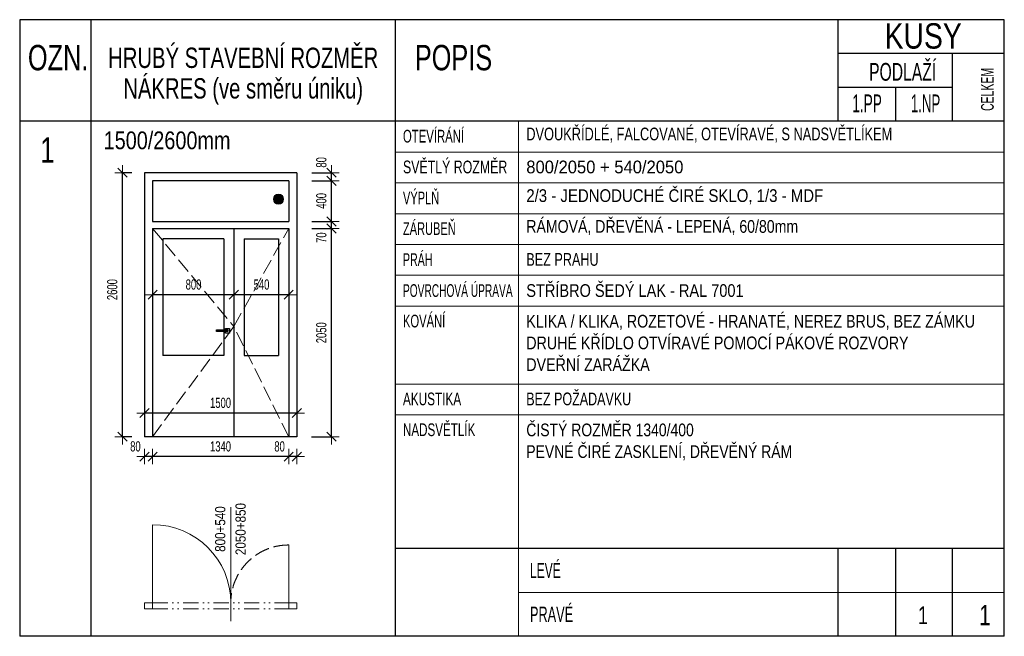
# Model space of a CAD drawing. Header units: millimetres. Extents: x -100839 to -67839, y -82854 to -70160.
# Tile 2 of 4: x -100839 to -91139, y -76232 to -70160. Entities that reach past the tile are written whole.
import ezdxf

# ---------------------------------------------------------------- set-up
doc = ezdxf.new("R2010")
doc.units = ezdxf.units.MM
doc.header["$PDMODE"] = 65
doc.linetypes.add('Carkovana 2x_1', pattern=[200, 150, -50])
doc.linetypes.add('JIS_09_15_1', pattern=[300, 150, -50, 0, -50, 0, -50])
doc.layers.add('XR$1$VÝPIS VNITŘNÍCH DVEŘÍ_1', color=7, linetype='Continuous', lineweight=25)
doc.styles.add('ARIAL', font='ARIAL.TTF')
doc.styles.add('ARIALNARROW', font='ARIALN.TTF')
doc.dimstyles.new('DIMSTYLE_3', dxfattribs={"dimtxt": 100, "dimasz": 150, "dimexe": 0, "dimexo": 0, "dimgap": 50, "dimtad": 2, "dimdec": 0, "dimrnd": 5, "dimzin": 12, "dimdsep": 46, "dimtxsty": 'ARIALNARROW', "dimblk1": 'ALL_ML_STRICH', "dimblk2": 'ALL_ML_STRICH', "dimsah": 1, "dimcen": 0, "dimclrd": 6, "dimclre": 6, "dimclrt": 6, "dimadec": 0, "dimazin": 0, "dimtfac": 1, "dimtdec": 0, "dimtix": 1, "dimtmove": 2, "dimatfit": 3, "dimfxl": 0, "dimtzin": 0, "dimlwd": 0, "dimlwe": 13, "dimarcsym": 0})
doc.dimstyles.new('DIMSTYLE_4', dxfattribs={"dimtxt": 100, "dimasz": 150, "dimexe": 0, "dimexo": 0, "dimgap": 50, "dimtad": 2, "dimdec": 0, "dimrnd": 5, "dimzin": 12, "dimdsep": 46, "dimtxsty": 'ARIALNARROW', "dimblk1": 'ALL_ML_STRICH', "dimblk2": 'ALL_ML_STRICH', "dimsah": 1, "dimcen": 0, "dimclrd": 6, "dimclre": 6, "dimclrt": 6, "dimadec": 0, "dimazin": 0, "dimtfac": 1, "dimtdec": 0, "dimtix": 1, "dimtmove": 2, "dimatfit": 3, "dimfxl": 0, "dimtvp": 1.2, "dimtzin": 0, "dimlwd": 0, "dimlwe": 13, "dimarcsym": 0})
doc.dimstyles.new('DIMSTYLE_5', dxfattribs={"dimtxt": 100, "dimasz": 150, "dimexe": 0, "dimexo": 0, "dimgap": 50, "dimtad": 2, "dimdec": 0, "dimrnd": 5, "dimzin": 12, "dimdsep": 46, "dimtxsty": 'ARIALNARROW', "dimblk1": 'ALL_ML_STRICH', "dimblk2": 'ALL_ML_STRICH', "dimsah": 1, "dimcen": 0, "dimclrd": 6, "dimclre": 6, "dimclrt": 6, "dimadec": 0, "dimazin": 0, "dimtfac": 1, "dimtdec": 0, "dimtix": 1, "dimtmove": 2, "dimatfit": 3, "dimfxl": 0, "dimtvp": 1.2, "dimtzin": 0, "dimlwd": 0, "dimlwe": 13, "dimarcsym": 0})

# ---------------------------------------------------------------- blocks, each defined once
blk = doc.blocks.new('ALL_ML_STRICH')
at = {"color": 0, "linetype": 'ByBlock', "lineweight": -2}
for p, q in [((-1, 0), (0.5, 0)), ((-0.3, -0.3), (0.3, 0.3)), ((0, -0.5), (0, 0.5))]:
    blk.add_line(p, q, dxfattribs=at)
blk = doc.blocks.new('*D17')
at = {"layer": 'DEFPOINTS', "color": 6, "linetype": 'Continuous', "lineweight": 13}
for p in [(-98109.4, -74033.4), (-99609.4, -74266.7), (-98109.4, -74266.7)]:
    blk.add_point(p, dxfattribs=at)
at = {"layer": 'XR$1$VÝPIS VNITŘNÍCH DVEŘÍ_1', "color": 6, "linetype": 'Continuous', "lineweight": -2}
for p, q in [((-99609.4, -74033.4), (-99609.4, -74033.4)), ((-98109.4, -74033.4), (-99609.4, -74033.4)), ((-98109.4, -74033.4), (-98109.4, -74033.4))]:
    blk.add_line(p, q, dxfattribs=at)
at = {"layer": 'XR$1$VÝPIS VNITŘNÍCH DVEŘÍ_1', "color": 6, "linetype": 'Continuous', "lineweight": 13, "xscale": 150, "yscale": 150, "zscale": 150}
for p, rotation in [((-99609.4, -74033.4), 180), ((-98109.4, -74033.4), 360)]:
    blk.add_blockref('ALL_ML_STRICH', p, dxfattribs=dict(at, rotation=rotation))
at = {"layer": 'XR$1$VÝPIS VNITŘNÍCH DVEŘÍ_1', "color": 6, "linetype": 'Continuous', "lineweight": 13, "insert": (-98860.5, -73933.4), "char_height": 100, "width": 324.571, "attachment_point": 5, "style": 'ARIALNARROW'}
blk.add_mtext('\\W0.81;\\A1;{1500}', dxfattribs=at)
blk = doc.blocks.new('*D18')
at = {"layer": 'DEFPOINTS', "color": 6, "linetype": 'Continuous', "lineweight": 13}
for p in [(-98189.4, -74266.7), (-98109.4, -74266.7), (-98109.4, -74462.3)]:
    blk.add_point(p, dxfattribs=at)
at = {"layer": 'XR$1$VÝPIS VNITŘNÍCH DVEŘÍ_1', "color": 6, "linetype": 'Continuous', "lineweight": -2}
for p, q in [((-98189.4, -74462.3), (-98189.4, -74462.3)), ((-98109.4, -74462.3), (-98189.4, -74462.3)), ((-98109.4, -74462.3), (-98109.4, -74462.3))]:
    blk.add_line(p, q, dxfattribs=at)
at = {"layer": 'XR$1$VÝPIS VNITŘNÍCH DVEŘÍ_1', "color": 6, "linetype": 'Continuous', "lineweight": 13, "xscale": 150, "yscale": 150, "zscale": 150}
for p, rotation in [((-98189.4, -74462.3), 180), ((-98109.4, -74462.3), 360)]:
    blk.add_blockref('ALL_ML_STRICH', p, dxfattribs=dict(at, rotation=rotation))
at = {"layer": 'XR$1$VÝPIS VNITŘNÍCH DVEŘÍ_1', "color": 6, "linetype": 'Continuous', "lineweight": 13, "insert": (-98278.9, -74362.3), "char_height": 100, "width": 162.286, "attachment_point": 5, "style": 'ARIALNARROW'}
blk.add_mtext('\\W0.81;\\A1;{80}', dxfattribs=at)
blk = doc.blocks.new('*D19')
at = {"layer": 'DEFPOINTS', "color": 6, "linetype": 'Continuous', "lineweight": 13}
for p in [(-99529.4, -74266.7), (-98189.4, -74266.7), (-98189.4, -74462.3)]:
    blk.add_point(p, dxfattribs=at)
at = {"layer": 'XR$1$VÝPIS VNITŘNÍCH DVEŘÍ_1', "color": 6, "linetype": 'Continuous', "lineweight": -2}
for p, q in [((-99529.4, -74462.3), (-99529.4, -74462.3)), ((-98189.4, -74462.3), (-99529.4, -74462.3)), ((-98189.4, -74462.3), (-98189.4, -74462.3))]:
    blk.add_line(p, q, dxfattribs=at)
at = {"layer": 'XR$1$VÝPIS VNITŘNÍCH DVEŘÍ_1', "color": 6, "linetype": 'Continuous', "lineweight": 13, "xscale": 150, "yscale": 150, "zscale": 150}
for p, rotation in [((-99529.4, -74462.3), 180), ((-98189.4, -74462.3), 360)]:
    blk.add_blockref('ALL_ML_STRICH', p, dxfattribs=dict(at, rotation=rotation))
at = {"layer": 'XR$1$VÝPIS VNITŘNÍCH DVEŘÍ_1', "color": 6, "linetype": 'Continuous', "lineweight": 13, "insert": (-98860.5, -74362.3), "char_height": 100, "width": 324.571, "attachment_point": 5, "style": 'ARIALNARROW'}
blk.add_mtext('\\W0.81;\\A1;{1340}', dxfattribs=at)
blk = doc.blocks.new('*D20')
at = {"layer": 'DEFPOINTS', "color": 6, "linetype": 'Continuous', "lineweight": 13}
for p in [(-99609.4, -74266.7), (-99529.4, -74266.7), (-99529.4, -74462.3)]:
    blk.add_point(p, dxfattribs=at)
at = {"layer": 'XR$1$VÝPIS VNITŘNÍCH DVEŘÍ_1', "color": 6, "linetype": 'Continuous', "lineweight": -2}
for p, q in [((-99609.4, -74462.3), (-99609.4, -74462.3)), ((-99529.4, -74462.3), (-99609.4, -74462.3)), ((-99529.4, -74462.3), (-99529.4, -74462.3))]:
    blk.add_line(p, q, dxfattribs=at)
at = {"layer": 'XR$1$VÝPIS VNITŘNÍCH DVEŘÍ_1', "color": 6, "linetype": 'Continuous', "lineweight": 13, "xscale": 150, "yscale": 150, "zscale": 150}
for p, rotation in [((-99609.4, -74462.3), 180), ((-99529.4, -74462.3), 360)]:
    blk.add_blockref('ALL_ML_STRICH', p, dxfattribs=dict(at, rotation=rotation))
at = {"layer": 'XR$1$VÝPIS VNITŘNÍCH DVEŘÍ_1', "color": 6, "linetype": 'Continuous', "lineweight": 13, "insert": (-99698.9, -74362.3), "char_height": 100, "width": 162.286, "attachment_point": 5, "style": 'ARIALNARROW'}
blk.add_mtext('\\W0.81;\\A1;{80}', dxfattribs=at)
blk = doc.blocks.new('*D21')
at = {"layer": 'DEFPOINTS', "color": 6, "linetype": 'Continuous', "lineweight": 13}
for p in [(-98729.4, -72874.2), (-98189.4, -72868.3), (-98189.4, -72868.3)]:
    blk.add_point(p, dxfattribs=at)
at = {"layer": 'XR$1$VÝPIS VNITŘNÍCH DVEŘÍ_1', "color": 6, "linetype": 'Continuous', "lineweight": -2}
for p, q in [((-98729.4, -72868.3), (-98729.4, -72868.3)), ((-98189.4, -72868.3), (-98729.4, -72868.3)), ((-98189.4, -72868.3), (-98189.4, -72868.3))]:
    blk.add_line(p, q, dxfattribs=at)
at = {"layer": 'XR$1$VÝPIS VNITŘNÍCH DVEŘÍ_1', "color": 6, "linetype": 'Continuous', "lineweight": 13, "xscale": 150, "yscale": 150, "zscale": 150}
for p, rotation in [((-98729.4, -72868.3), 180), ((-98189.4, -72868.3), 360)]:
    blk.add_blockref('ALL_ML_STRICH', p, dxfattribs=dict(at, rotation=rotation))
at = {"layer": 'XR$1$VÝPIS VNITŘNÍCH DVEŘÍ_1', "color": 6, "linetype": 'Continuous', "lineweight": 13, "insert": (-98456.9, -72768.3), "char_height": 100, "width": 243.429, "attachment_point": 5, "style": 'ARIALNARROW'}
blk.add_mtext('\\W0.81;\\A1;{540}', dxfattribs=at)
blk = doc.blocks.new('*D22')
at = {"layer": 'DEFPOINTS', "color": 6, "linetype": 'Continuous', "lineweight": 13}
for p in [(-99529.4, -72874.2), (-98729.4, -72868.3), (-98729.4, -72874.2)]:
    blk.add_point(p, dxfattribs=at)
at = {"layer": 'XR$1$VÝPIS VNITŘNÍCH DVEŘÍ_1', "color": 6, "linetype": 'Continuous', "lineweight": -2}
for p, q in [((-99529.4, -72868.3), (-99529.4, -72868.3)), ((-98729.4, -72868.3), (-99529.4, -72868.3)), ((-98729.4, -72868.3), (-98729.4, -72868.3))]:
    blk.add_line(p, q, dxfattribs=at)
at = {"layer": 'XR$1$VÝPIS VNITŘNÍCH DVEŘÍ_1', "color": 6, "linetype": 'Continuous', "lineweight": 13, "xscale": 150, "yscale": 150, "zscale": 150}
for p, rotation in [((-99529.4, -72868.3), 180), ((-98729.4, -72868.3), 360)]:
    blk.add_blockref('ALL_ML_STRICH', p, dxfattribs=dict(at, rotation=rotation))
at = {"layer": 'XR$1$VÝPIS VNITŘNÍCH DVEŘÍ_1', "color": 6, "linetype": 'Continuous', "lineweight": 13, "insert": (-99126.9, -72768.3), "char_height": 100, "width": 243.429, "attachment_point": 5, "style": 'ARIALNARROW'}
blk.add_mtext('\\W0.81;\\A1;{800}', dxfattribs=at)
blk = doc.blocks.new('*D23')
at = {"layer": 'DEFPOINTS', "color": 6, "linetype": 'Continuous', "lineweight": 13}
for p in [(-99609.4, -71666.7), (-99827, -74266.7), (-99609.4, -74266.7)]:
    blk.add_point(p, dxfattribs=at)
at = {"layer": 'XR$1$VÝPIS VNITŘNÍCH DVEŘÍ_1', "color": 6, "linetype": 'Continuous', "lineweight": -2}
for p, q in [((-99735.7, -71666.7), (-99827, -71666.7)), ((-99827, -74266.7), (-99827, -71666.7)), ((-99735.7, -74266.7), (-99827, -74266.7))]:
    blk.add_line(p, q, dxfattribs=at)
at = {"layer": 'XR$1$VÝPIS VNITŘNÍCH DVEŘÍ_1', "color": 6, "linetype": 'Continuous', "lineweight": 13, "xscale": 150, "yscale": 150, "zscale": 150}
for p, rotation in [((-99827, -71666.7), 90), ((-99827, -74266.7), 270)]:
    blk.add_blockref('ALL_ML_STRICH', p, dxfattribs=dict(at, rotation=rotation))
at = {"layer": 'XR$1$VÝPIS VNITŘNÍCH DVEŘÍ_1', "color": 6, "linetype": 'Continuous', "lineweight": 13, "insert": (-99927, -72817.8), "char_height": 100, "width": 324.571, "attachment_point": 5, "rotation": 90, "style": 'ARIALNARROW'}
blk.add_mtext('\\W0.81;\\A1;{2600}', dxfattribs=at)
blk = doc.blocks.new('*D24')
at = {"layer": 'DEFPOINTS', "color": 6, "linetype": 'Continuous', "lineweight": 13}
for p in [(-98189.4, -72216.7), (-98109.4, -74266.7), (-97767.2, -74266.7)]:
    blk.add_point(p, dxfattribs=at)
at = {"layer": 'XR$1$VÝPIS VNITŘNÍCH DVEŘÍ_1', "color": 6, "linetype": 'Continuous', "lineweight": -2}
for p, q in [((-97962, -72216.7), (-97767.2, -72216.7)), ((-97767.2, -74266.7), (-97767.2, -72216.7)), ((-97964.1, -74266.7), (-97767.2, -74266.7))]:
    blk.add_line(p, q, dxfattribs=at)
at = {"layer": 'XR$1$VÝPIS VNITŘNÍCH DVEŘÍ_1', "color": 6, "linetype": 'Continuous', "lineweight": 13, "xscale": 150, "yscale": 150, "zscale": 150}
for p, rotation in [((-97767.2, -72216.7), 90), ((-97767.2, -74266.7), 270)]:
    blk.add_blockref('ALL_ML_STRICH', p, dxfattribs=dict(at, rotation=rotation))
at = {"layer": 'XR$1$VÝPIS VNITŘNÍCH DVEŘÍ_1', "color": 6, "linetype": 'Continuous', "lineweight": 13, "insert": (-97867.2, -73242.8), "char_height": 100, "width": 324.571, "attachment_point": 5, "rotation": 90, "style": 'ARIALNARROW'}
blk.add_mtext('\\W0.81;\\A1;{2050}', dxfattribs=at)
blk = doc.blocks.new('*D25')
at = {"layer": 'DEFPOINTS', "color": 6, "linetype": 'Continuous', "lineweight": 13}
for p in [(-98189.4, -72146.7), (-98189.4, -72216.7), (-97767.2, -72216.7)]:
    blk.add_point(p, dxfattribs=at)
at = {"layer": 'XR$1$VÝPIS VNITŘNÍCH DVEŘÍ_1', "color": 6, "linetype": 'Continuous', "lineweight": -2}
for p, q in [((-97962, -72146.7), (-97767.2, -72146.7)), ((-97767.2, -72216.7), (-97767.2, -72146.7)), ((-97962, -72216.7), (-97767.2, -72216.7))]:
    blk.add_line(p, q, dxfattribs=at)
at = {"layer": 'XR$1$VÝPIS VNITŘNÍCH DVEŘÍ_1', "color": 6, "linetype": 'Continuous', "lineweight": 13, "xscale": 150, "yscale": 150, "zscale": 150}
for p, rotation in [((-97767.2, -72216.7), 270), ((-97767.2, -72146.7), 90)]:
    blk.add_blockref('ALL_ML_STRICH', p, dxfattribs=dict(at, rotation=rotation))
at = {"layer": 'XR$1$VÝPIS VNITŘNÍCH DVEŘÍ_1', "color": 6, "linetype": 'Continuous', "lineweight": 13, "insert": (-97867.2, -72306.2), "char_height": 100, "width": 162.286, "attachment_point": 5, "rotation": 90, "style": 'ARIALNARROW'}
blk.add_mtext('\\W0.81;\\A1;{70}', dxfattribs=at)
blk = doc.blocks.new('*D26')
at = {"layer": 'DEFPOINTS', "color": 6, "linetype": 'Continuous', "lineweight": 13}
for p in [(-98189.4, -71746.7), (-98189.4, -72146.7), (-97767.2, -72146.7)]:
    blk.add_point(p, dxfattribs=at)
at = {"layer": 'XR$1$VÝPIS VNITŘNÍCH DVEŘÍ_1', "color": 6, "linetype": 'Continuous', "lineweight": -2}
for p, q in [((-97961.3, -71746.7), (-97767.2, -71746.7)), ((-97767.2, -72146.7), (-97767.2, -71746.7)), ((-97962, -72146.7), (-97767.2, -72146.7))]:
    blk.add_line(p, q, dxfattribs=at)
at = {"layer": 'XR$1$VÝPIS VNITŘNÍCH DVEŘÍ_1', "color": 6, "linetype": 'Continuous', "lineweight": 13, "xscale": 150, "yscale": 150, "zscale": 150}
for p, rotation in [((-97767.2, -71746.7), 90), ((-97767.2, -72146.7), 270)]:
    blk.add_blockref('ALL_ML_STRICH', p, dxfattribs=dict(at, rotation=rotation))
at = {"layer": 'XR$1$VÝPIS VNITŘNÍCH DVEŘÍ_1', "color": 6, "linetype": 'Continuous', "lineweight": 13, "insert": (-97867.2, -71944.2), "char_height": 100, "width": 243.429, "attachment_point": 5, "rotation": 90, "style": 'ARIALNARROW'}
blk.add_mtext('\\W0.81;\\A1;{400}', dxfattribs=at)
blk = doc.blocks.new('*D27')
at = {"layer": 'DEFPOINTS', "color": 6, "linetype": 'Continuous', "lineweight": 13}
for p in [(-98109.4, -71666.7), (-98189.4, -71746.7), (-97767.2, -71746.7)]:
    blk.add_point(p, dxfattribs=at)
at = {"layer": 'XR$1$VÝPIS VNITŘNÍCH DVEŘÍ_1', "color": 6, "linetype": 'Continuous', "lineweight": -2}
for p, q in [((-97961.3, -71666.7), (-97767.2, -71666.7)), ((-97767.2, -71746.7), (-97767.2, -71666.7)), ((-97961.3, -71746.7), (-97767.2, -71746.7))]:
    blk.add_line(p, q, dxfattribs=at)
at = {"layer": 'XR$1$VÝPIS VNITŘNÍCH DVEŘÍ_1', "color": 6, "linetype": 'Continuous', "lineweight": 13, "xscale": 150, "yscale": 150, "zscale": 150}
for p, rotation in [((-97767.2, -71666.7), 90), ((-97767.2, -71746.7), 270)]:
    blk.add_blockref('ALL_ML_STRICH', p, dxfattribs=dict(at, rotation=rotation))
at = {"layer": 'XR$1$VÝPIS VNITŘNÍCH DVEŘÍ_1', "color": 6, "linetype": 'Continuous', "lineweight": 13, "insert": (-97867.2, -71564.9), "char_height": 100, "width": 162.286, "attachment_point": 5, "rotation": 90, "style": 'ARIALNARROW'}
blk.add_mtext('\\W0.81;\\A1;{80}', dxfattribs=at)

msp = doc.modelspace()

# ---------------------------------------------------------------- hatches: boundary and pattern name
at = {"layer": 'XR$1$VÝPIS VNITŘNÍCH DVEŘÍ_1', "linetype": 'Continuous', "lineweight": 13}
msp.add_hatch(color=253, dxfattribs=at).paths.add_polyline_path([(-98257.2, -71888.4), (-98264.4, -71883.4), (-98272.3, -71879.7), (-98280.7, -71877.5), (-98289.4, -71876.7), (-98298.1, -71877.5), (-98306.5, -71879.7), (-98314.4, -71883.4), (-98321.5, -71888.4), (-98327.7, -71894.6), (-98332.7, -71901.7), (-98336.4, -71909.6), (-98338.6, -71918), (-98339.4, -71926.7), (-98338.6, -71935.4), (-98336.4, -71943.8), (-98332.7, -71951.7), (-98327.7, -71958.9), (-98321.5, -71965), (-98314.4, -71970), (-98306.5, -71973.7), (-98298.1, -71976), (-98289.4, -71976.7), (-98280.7, -71976), (-98272.3, -71973.7), (-98264.4, -71970), (-98257.2, -71965), (-98251.1, -71958.9), (-98246.1, -71951.7), (-98242.4, -71943.8), (-98240.1, -71935.4), (-98239.4, -71926.7), (-98240.1, -71918), (-98242.4, -71909.6), (-98246.1, -71901.7), (-98251.1, -71894.6)])

# ---------------------------------------------------------------- linework, layer by layer
at = {"layer": 'XR$1$VÝPIS VNITŘNÍCH DVEŘÍ_1', "color": 7, "linetype": 'Continuous', "lineweight": 25}
for p, q in [((-91139.3, -70159.9), (-100839.3, -70159.9)), ((-100839.3, -70159.9), (-100839.3, -71159.9)), ((-100139.3, -70159.9), (-100139.3, -71159.9)), ((-97141.4, -70159.9), (-97141.4, -71159.9)), ((-92776.4, -70826.5), (-92776.4, -70159.9)), ((-91139.3, -71159.9), (-91139.3, -70159.9)), ((-91139.3, -70493.2), (-92776.4, -70493.2)), ((-91650.7, -70826.5), (-91650.7, -70493.2)), ((-92776.4, -71159.9), (-92776.4, -70826.5)), ((-91650.7, -70826.5), (-92776.4, -70826.5)), ((-92207.2, -71159.9), (-92207.2, -70826.5)), ((-91650.7, -71159.9), (-91650.7, -70826.5)), ((-91650.7, -71159.9), (-91650.7, -70826.5)), ((-91139.3, -71159.9), (-100839.3, -71159.9)), ((-100839.3, -71159.9), (-100839.3, -76231.9)), ((-100139.3, -71159.9), (-100139.3, -76231.9)), ((-97141.4, -71159.9), (-97141.4, -76231.9)), ((-91139.3, -76231.9), (-91139.3, -71159.9)), ((-98109.4, -71666.7), (-99609.4, -71666.7)), ((-99609.4, -71666.7), (-99609.4, -74266.7)), ((-98109.4, -71666.7), (-98109.4, -74266.7)), ((-98189.4, -71746.7), (-99529.4, -71746.7)), ((-99529.4, -71746.7), (-99529.4, -72146.7)), ((-98189.4, -71746.7), (-98189.4, -72146.7)), ((-99529.4, -72146.7), (-98189.4, -72146.7)), ((-99529.4, -72216.7), (-99529.4, -74266.7)), ((-99529.4, -72216.7), (-98189.4, -72216.7)), ((-98729.4, -72216.7), (-98729.4, -74266.7)), ((-98189.4, -72216.7), (-98189.4, -74266.7)), ((-98829.4, -72316.7), (-99429.4, -72316.7)), ((-99429.4, -72316.7), (-99429.4, -73466.7)), ((-98829.4, -72316.7), (-98829.4, -73466.7)), ((-98629.4, -72316.7), (-98289.4, -72316.7)), ((-98629.4, -72316.7), (-98629.4, -73466.7)), ((-98289.4, -72316.7), (-98289.4, -73466.7)), ((-98829.4, -73466.7), (-99429.4, -73466.7)), ((-98629.4, -73466.7), (-98289.4, -73466.7)), ((-98109.4, -74266.7), (-99609.4, -74266.7)), ((-91139.3, -75368.4), (-97141.4, -75368.4)), ((-92776.4, -76231.9), (-92776.4, -75368.4)), ((-92207.2, -76231.9), (-92207.2, -75368.4)), ((-91650.7, -76231.9), (-91650.7, -75368.4)), ((-91650.7, -76231.9), (-91650.7, -75368.4)), ((-91139.3, -76231.9), (-100839.3, -76231.9))]:
    msp.add_line(p, q, dxfattribs=at)
at = {"layer": 'XR$1$VÝPIS VNITŘNÍCH DVEŘÍ_1', "color": 7, "linetype": 'Continuous', "lineweight": 18}
for p, q in [((-95926.3, -71159.9), (-95926.3, -75368.4)), ((-97141.4, -71463.3), (-91139.3, -71463.3)), ((-97141.4, -71766.7), (-91139.3, -71766.7)), ((-97141.4, -72070.2), (-91139.3, -72070.2)), ((-97141.4, -72373.6), (-91139.3, -72373.6)), ((-97141.4, -72677.1), (-91139.3, -72677.1)), ((-97141.4, -72980.5), (-95926.3, -72980.5)), ((-91139.3, -72980.5), (-95926.3, -72980.5)), ((-97141.4, -73747.4), (-91139.3, -73747.4)), ((-97141.4, -74050.9), (-91139.3, -74050.9)), ((-95926.3, -76231.9), (-95926.3, -75368.4)), ((-95926.3, -75800.2), (-91139.3, -75800.2))]:
    msp.add_line(p, q, dxfattribs=at)
at = {"layer": 'XR$1$VÝPIS VNITŘNÍCH DVEŘÍ_1', "color": 7, "linetype": 'Carkovana 2x_1', "lineweight": 13}
for p, q in [((-99529.4, -72216.7), (-98729.4, -73181.7)), ((-98729.4, -73181.7), (-98189.4, -72216.7)), ((-98729.4, -73181.7), (-99529.4, -74266.7)), ((-98189.4, -74266.7), (-98729.4, -73181.7))]:
    msp.add_line(p, q, dxfattribs=at)
at = {"layer": 'XR$1$VÝPIS VNITŘNÍCH DVEŘÍ_1', "color": 7, "linetype": 'Continuous', "lineweight": 13}
for p, q in [((-98759.4, -76083), (-98759.4, -74961.6)), ((-99529.4, -75902.7), (-99529.4, -75132.7)), ((-98189.4, -75902.7), (-98189.4, -75332.7)), ((-99609.4, -75902.7), (-99609.4, -75962.7)), ((-99609.4, -75902.7), (-99529.4, -75902.7)), ((-99529.4, -75962.7), (-99529.4, -75902.7)), ((-98189.4, -75962.7), (-98189.4, -75902.7)), ((-98189.4, -75902.7), (-98109.4, -75902.7)), ((-98109.4, -75902.7), (-98109.4, -75962.7)), ((-99609.4, -75962.7), (-99529.4, -75962.7)), ((-98189.4, -75962.7), (-98109.4, -75962.7))]:
    msp.add_line(p, q, dxfattribs=at)
at = {"layer": 'XR$1$VÝPIS VNITŘNÍCH DVEŘÍ_1', "color": 7, "linetype": 'JIS_09_15_1', "lineweight": 13}
for p, q in [((-99529.4, -75902.7), (-98189.4, -75902.7)), ((-99529.4, -75962.7), (-98189.4, -75962.7))]:
    msp.add_line(p, q, dxfattribs=at)
at = {"layer": 'XR$1$VÝPIS VNITŘNÍCH DVEŘÍ_1', "color": 7, "linetype": 'Continuous', "lineweight": 25}
msp.add_lwpolyline([(-98900.2, -73215.4), (-98787.8, -73215.4), (-98787.8, -73229.3), (-98900.2, -73229.3), (-98900.2, -73215.4)], close=True, dxfattribs=at)
msp.add_lwpolyline([(-98812.8, -73215.4), (-98812.8, -73200.3), (-98772, -73200.3), (-98772, -73248.2), (-98812.8, -73248.2), (-98812.8, -73229.3)], dxfattribs=at)
at = {"layer": 'XR$1$VÝPIS VNITŘNÍCH DVEŘÍ_1', "color": 7, "linetype": 'Continuous', "lineweight": 13}
msp.add_circle((-98289.4, -71926.7), 50, dxfattribs=at)
msp.add_arc((-99529.4, -75902.7), 770, 0, 90, dxfattribs=at)
at = {"layer": 'XR$1$VÝPIS VNITŘNÍCH DVEŘÍ_1', "color": 7, "linetype": 'Carkovana 2x_1', "lineweight": 13}
msp.add_arc((-98189.4, -75902.7), 570, 90, 180, dxfattribs=at)

# ---------------------------------------------------------------- texts
at = {"layer": 'XR$1$VÝPIS VNITŘNÍCH DVEŘÍ_1', "color": 7, "linetype": 'Continuous', "lineweight": 25}
for s, insert, char_height, width, attachment_point, style in [('\\A1;{\\fArial|i0|b0;\\H250.000000;\\W0.800000;\\C7;KUSY}\\P', (-92319, -70448.2), 250, 863.351, 7, 'ARIAL'), ('\\A1;{\\fArial|i0|b0;\\H250.000000;\\W0.714286;\\C7;OZN.}\\P', (-100460.5, -70534.9), 250, 684.08, 5, 'ARIAL'), ('\\A1;{\\fArial|i0|b0;\\H250.000000;\\W0.714286;\\C7;POPIS}\\P', (-96565.8, -70534.9), 250, 850.871, 5, 'ARIAL'), ('\\W0.88;DVOUKŘÍDLÉ, FALCOVANÉ, OTEVÍRAVÉ, S NADSVĚTLÍKEM', (-95848.4, -71371), 125, 3675.198, 7, 'ARIALNARROW'), ('\\W0.78;OTEVÍRÁNÍ', (-97063.5, -71371), 125, 655.709, 7, 'ARIALNARROW'), ('\\W0.85;SVĚTLÝ ROZMĚR', (-97063.5, -71674.5), 125, 1079.66, 7, 'ARIALNARROW'), ('\\W1.14;800/2050 + 540/2050', (-95848.4, -71674.5), 125, 1617.733, 7, 'ARIALNARROW'), ('\\W1.03;2/3 - JEDNODUCHÉ ČIRÉ SKLO, 1/3 - MDF', (-95848.4, -71977.9), 125, 3007.884, 7, 'ARIALNARROW'), ('\\W0.76;VÝPLŇ', (-97063.5, -71977.9), 125, 407.774, 7, 'ARIALNARROW'), ('\\W0.97;RÁMOVÁ, DŘEVĚNÁ - LEPENÁ, 60/80mm', (-95848.4, -72281.4), 125, 2726.993, 7, 'ARIALNARROW'), ('\\W0.76;ZÁRUBEŇ', (-97063.5, -72281.4), 125, 571.052, 7, 'ARIALNARROW'), ('\\W0.87;BEZ PRAHU', (-95848.4, -72584.8), 125, 764.07, 7, 'ARIALNARROW'), ('\\W0.73;PRÁH', (-97063.5, -72584.8), 125, 339.264, 7, 'ARIALNARROW'), ('\\W0.70;POVRCHOVÁ ÚPRAVA', (-97063.5, -72891.4), 125, 1127.163, 7, 'ARIALNARROW'), ('\\W1.00;STŘÍBRO ŠEDÝ LAK - RAL 7001', (-95848.4, -72891.4), 125, 2215.93, 7, 'ARIALNARROW'), ('\\W0.77;KOVÁNÍ', (-97063.5, -73191.7), 125, 464.666, 7, 'ARIALNARROW'), ('\\W0.86;BEZ POŽADAVKU', (-95848.4, -73958.6), 125, 1090.538, 7, 'ARIALNARROW'), ('\\W0.81;AKUSTIKA', (-97063.5, -73958.6), 125, 623.841, 7, 'ARIALNARROW'), ('\\W0.80;NADSVĚTLÍK', (-97063.5, -74262.1), 125, 766.852, 7, 'ARIALNARROW'), ('\\W0.69;LEVÉ', (-95812.2, -75658.5), 150, 355.684, 7, 'ARIALNARROW'), ('\\W0.73;PRAVÉ', (-95812.2, -76090.3), 150, 480.25, 7, 'ARIALNARROW')]:
    msp.add_mtext(s, dxfattribs=dict(at, insert=insert, char_height=char_height, width=width, attachment_point=attachment_point, style=style))
at = {"layer": 'XR$1$VÝPIS VNITŘNÍCH DVEŘÍ_1', "color": 7, "linetype": 'Continuous', "lineweight": 25, "insert": (-98637.2, -70434.9), "char_height": 200, "width": 2738.236, "attachment_point": 2, "line_spacing_factor": 0.903614, "style": 'ARIAL'}
msp.add_mtext('\\A1;{\\fArial|i0|b0;\\H200.000000;\\W0.714286;\\C7;HRUBÝ STAVEBNÍ ROZMĚR}\\P{\\fArial|i0|b0;\\H200.000000;\\W0.714286;\\C7;NÁKRES (ve směru úniku)}\\P', dxfattribs=at)
at = {"layer": 'XR$1$VÝPIS VNITŘNÍCH DVEŘÍ_1', "color": 7, "linetype": 'Continuous', "lineweight": 35}
for s, insert, char_height, width, attachment_point, style in [('\\W0.77;PODLAŽÍ', (-92471.1, -70763.3), 175, 724.953, 7, 'ARIALNARROW'), ('\\W0.67;1.PP', (-92636.5, -71071.3), 175, 358.65, 7, 'ARIALNARROW'), ('\\W0.65;1.NP', (-92060, -71071.3), 175, 357.238, 7, 'ARIALNARROW'), ('\\W0.80;1500/2600mm', (-100012.5, -71437.9), 175, 1327.429, 7, 'ARIAL'), ('\\W0.72;1', (-91940.1, -76024.3), 175, 172.839, 5, 'ARIAL'), ('\\W0.72;1', (-91330.1, -76024.3), 200, 197.53, 5, 'ARIAL')]:
    msp.add_mtext(s, dxfattribs=dict(at, insert=insert, char_height=char_height, width=width, attachment_point=attachment_point, style=style))
at = {"layer": 'XR$1$VÝPIS VNITŘNÍCH DVEŘÍ_1', "color": 7, "linetype": 'Continuous', "lineweight": 25, "insert": (-91241.9, -71058.4), "char_height": 125, "width": 471.838, "attachment_point": 7, "rotation": 90, "style": 'ARIALNARROW'}
msp.add_mtext('\\W0.72;CELKEM', dxfattribs=at)
at = {"layer": 'XR$1$VÝPIS VNITŘNÍCH DVEŘÍ_1', "color": 7, "linetype": 'Continuous', "lineweight": 50, "insert": (-100636.4, -71567), "char_height": 250, "width": 246.912, "attachment_point": 7, "style": 'ARIAL'}
msp.add_mtext('\\W0.72;1', dxfattribs=at)
at = {"layer": 'XR$1$VÝPIS VNITŘNÍCH DVEŘÍ_1', "color": 7, "linetype": 'Continuous', "lineweight": 18, "char_height": 125, "attachment_point": 1, "line_spacing_factor": 1.024096, "style": 'ARIALNARROW'}
for s, insert, width in [('\\W0.98;KLIKA / KLIKA, ROZETOVÉ - HRANATÉ, NEREZ BRUS, BEZ ZÁMKU\\PDRUHÉ KŘÍDLO OTVÍRAVÉ POMOCÍ PÁKOVÉ ROZVORY\\PDVEŘNÍ ZARÁŽKA', (-95848.4, -73066.7), 4484.603), ('\\W0.96;ČISTÝ ROZMĚR 1340/400\\PPEVNÉ ČIRÉ ZASKLENÍ, DŘEVĚNÝ RÁM', (-95848.4, -74137.1), 2520.02)]:
    msp.add_mtext(s, dxfattribs=dict(at, insert=insert, width=width))
at = {"layer": 'XR$1$VÝPIS VNITŘNÍCH DVEŘÍ_1', "color": 6, "linetype": 'Continuous', "lineweight": 13, "insert": (-98913.9, -75175.8), "char_height": 100, "width": 569.767, "attachment_point": 2, "rotation": 90, "line_spacing_factor": 1.204819, "style": 'ARIALNARROW'}
msp.add_mtext('\\W1.00;800+540\\P2050+850', dxfattribs=at)

# ---------------------------------------------------------------- dimensions: what is measured, and where the dimension line sits
at = {"layer": 'XR$1$VÝPIS VNITŘNÍCH DVEŘÍ_1', "color": 6, "linetype": 'Continuous', "lineweight": 13}
for base, p1, p2, angle, dimstyle, picture, middle in [((-97767.2, -71666.7), (-97961.3, -71746.7), (-97961.3, -71666.7), 90, 'DIMSTYLE_5', '*D27', (-97867.2, -71564.9)), ((-99827, -71666.7), (-99735.7, -74266.7), (-99735.7, -71666.7), 90, 'DIMSTYLE_3', '*D23', (-99927, -72817.8)), ((-97767.2, -71746.7), (-97962, -72146.7), (-97961.3, -71746.7), 90, 'DIMSTYLE_3', '*D26', (-97867.2, -71944.2)), ((-97767.2, -72146.7), (-97962, -72216.7), (-97962, -72146.7), 90, 'DIMSTYLE_5', '*D25', (-97867.2, -72306.2)), ((-97767.2, -72216.7), (-97964.1, -74266.7), (-97962, -72216.7), 90, 'DIMSTYLE_3', '*D24', (-97867.2, -73242.8)), ((-99529.4, -72868.3), (-98729.4, -72868.3), (-99529.4, -72868.3), 180, 'DIMSTYLE_3', '*D22', (-99126.9, -72768.3)), ((-98729.4, -72868.3), (-98189.4, -72868.3), (-98729.4, -72868.3), 180, 'DIMSTYLE_3', '*D21', (-98456.9, -72768.3)), ((-99609.4, -74033.4), (-98109.4, -74033.4), (-99609.4, -74033.4), 180, 'DIMSTYLE_3', '*D17', (-98860.5, -73933.4)), ((-99609.4, -74462.3), (-99529.4, -74462.3), (-99609.4, -74462.3), 180, 'DIMSTYLE_5', '*D20', (-99698.9, -74362.3)), ((-99529.4, -74462.3), (-98189.4, -74462.3), (-99529.4, -74462.3), 180, 'DIMSTYLE_3', '*D19', (-98860.5, -74362.3)), ((-98189.4, -74462.3), (-98109.4, -74462.3), (-98189.4, -74462.3), 180, 'DIMSTYLE_4', '*D18', (-98278.9, -74362.3))]:
    dim = msp.add_linear_dim(base=base, p1=p1, p2=p2, angle=angle, dimstyle=dimstyle, override={"dimpost": '<>', "dimclrd": 6, "dimclre": 6, "dimclrt": 6, "dimlwd": 0, "dimlwe": 13}, dxfattribs=at)
    dim.commit()
    dim.dimension.update_dxf_attribs({"geometry": picture, "text_midpoint": middle, "dimtype": 160})

doc.saveas('drawing.dxf')
